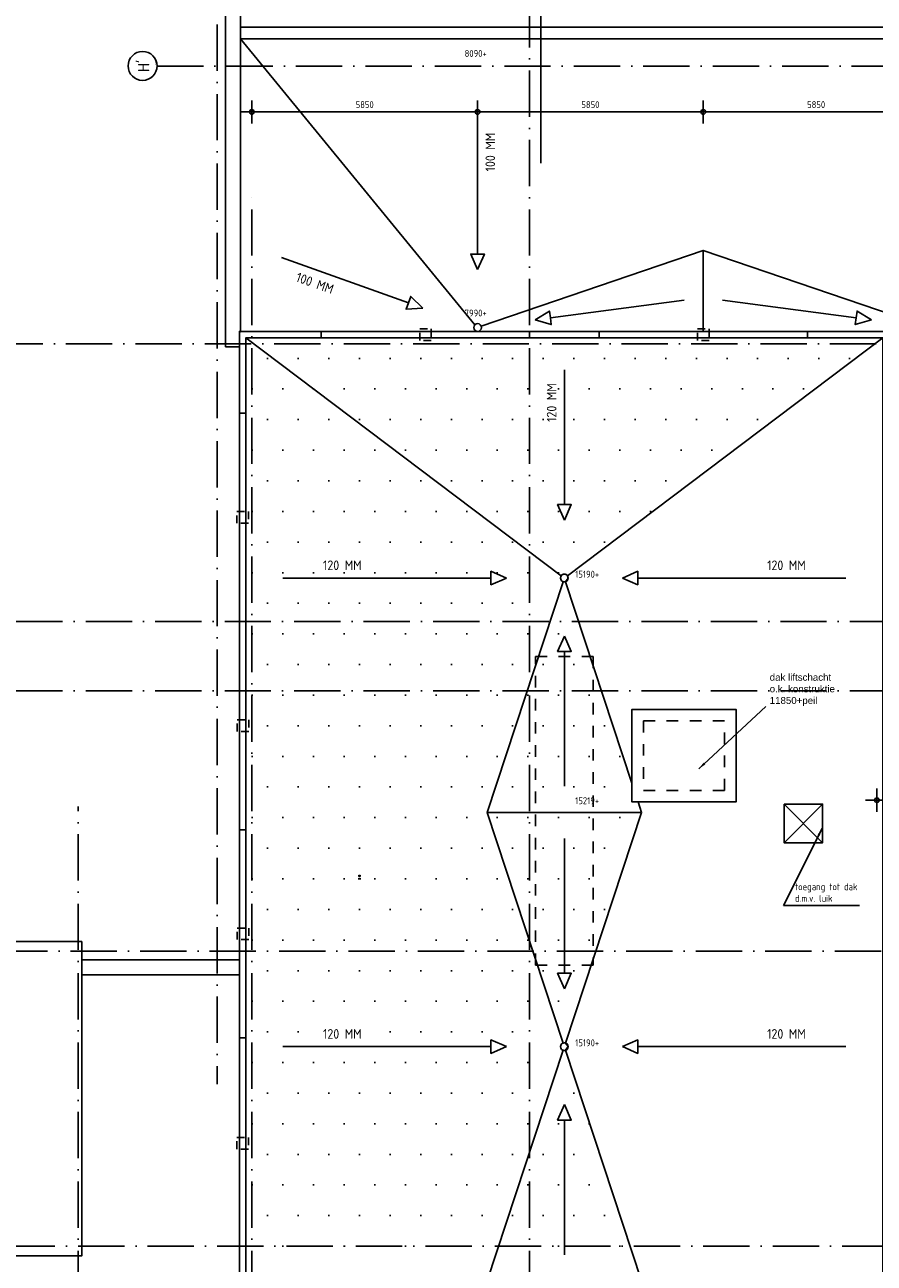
# Model space of a CAD drawing. Extents: x -9573 to 237800, y 0 to 168200.
# Tile 32 of 37: x 162776 to 184790, y 78140 to 110250. Entities that reach past the tile are written whole.
import ezdxf
from ezdxf.enums import TextEntityAlignment as Align

# ---------------------------------------------------------------- set-up
doc = ezdxf.new("R2010")
doc.units = 0
doc.header["$LTSCALE"] = 200
for name, pattern in [('2322121', [2000, 1000, 1000]), ('DASHDOT', [9, 6, -1.5, 0, -1.5]), ('DASHED', [3, 1.5, -1.5]), ('HIDDEN', [2, 1, -1])]:
    doc.linetypes.add(name, pattern=pattern)
doc.layers.get('0').update_dxf_attribs({"linetype": 'CONTINUOUS'})
doc.layers.get('DEFPOINTS').update_dxf_attribs({"linetype": 'CONTINUOUS'})
for name, color, linetype in [('AL$1----_ALGEMEEN', 7, 'CONTINUOUS'), ('AL$1----_MAATVOERING', 7, 'CONTINUOUS'), ('AL$1----_TEKST', 7, 'CONTINUOUS'), ('AL$2A---_KADER', 7, 'CONTINUOUS'), ('AL$7----_STRAMIEN', 1, 'DASHDOT'), ('AL27----_DAKEN', 7, 'CONTINUOUS'), ('AL27---_DAKAFSCHOT', 7, 'CONTINUOUS'), ('AL32----_BINNENKOZ', 7, 'CONTINUOUS'), ('ALN-----_BLOCKNAAM', 2, 'CONTINUOUS'), ('BL$4----', 7, 'CONTINUOUS'), ('RUIMTEOMTREK', 2, 'CONTINUOUS'), ('WL524---', 4, 'CONTINUOUS'), ('WL570---_RETOUR', 3, 'CONTINUOUS')]:
    doc.layers.add(name, color=color, linetype=linetype)
doc.styles.get("Standard").update_dxf_attribs({"font": 'ISOCP'})
doc.dimstyles.new('018STIP100UIT', dxfattribs={"dimscale": 100, "dimtxt": 1.8, "dimasz": 2, "dimexe": 2, "dimexo": 3, "dimgap": 1, "dimtad": 1, "dimdec": 4, "dimrnd": 1, "dimtxsty": 'STANDARD', "dimblk": 'MSTR3', "dimblk1": 'MSTR3', "dimblk2": 'MSTR3', "dimsah": 1, "dimcen": 3, "dimdle": 1.25, "dimse1": 1, "dimse2": 1, "dimclrd": 256, "dimclre": 1, "dimclrt": 7, "dimazin": 3, "dimtfac": 0.75, "dimtdec": 4, "dimtix": 1, "dimtmove": 0, "dimatfit": 3, "dimtvp": 1.5, "dimtolj": 1, "dimtzin": 0})
doc.dimstyles.new('025RADI100UIT', dxfattribs={"dimscale": 100, "dimtxt": 2.5, "dimasz": 2, "dimexe": 2, "dimexo": 3, "dimgap": 1, "dimtad": 1, "dimdec": 4, "dimrnd": 1, "dimtxsty": 'STANDARD', "dimcen": 3, "dimdle": 1.25, "dimse1": 1, "dimse2": 1, "dimclrd": 7, "dimclre": 1, "dimazin": 3, "dimtfac": 0.75, "dimtdec": 4, "dimtofl": 0, "dimtmove": 0, "dimatfit": 3, "dimtvp": 1.5, "dimtolj": 1, "dimtzin": 0})

# ---------------------------------------------------------------- blocks, each defined once
blk = doc.blocks.new('MSTR3')
at = {"color": 0, "linetype": 'CONTINUOUS'}
for p, q in [((-1, 0), (0, 0)), ((0, 1.5), (0, 0)), ((0, 0), (0, -1.5)), ((0, 0), (1.5, 0))]:
    blk.add_line(p, q, dxfattribs=at)
blk.add_circle((0, 0), 0.3, dxfattribs=at)
blk = doc.blocks.new('*D34')
at = {"linetype": 'BYBLOCK'}
blk.add_line((168860, 107990), (174310, 107990), dxfattribs=at)
at = {"layer": 'DEFPOINTS', "color": 0, "linetype": 'BYBLOCK'}
for p in [(174510, 107990), (174510, 102400), (168660, 101980)]:
    blk.add_point(p, dxfattribs=at)
at = {"linetype": 'BYBLOCK', "xscale": 200, "yscale": 200, "zscale": 200, "rotation": 180}
blk.add_blockref('MSTR3', (168660, 107990), dxfattribs=at)
at = {"linetype": 'BYBLOCK', "xscale": 200, "yscale": 200, "zscale": 200}
blk.add_blockref('MSTR3', (174510, 107990), dxfattribs=at)
at = {"color": 7, "linetype": 'BYBLOCK', "insert": (171585, 108180), "char_height": 180, "attachment_point": 5}
blk.add_mtext('\\A1;5850', dxfattribs=at)
blk = doc.blocks.new('*D35')
at = {"linetype": 'BYBLOCK'}
blk.add_line((174710, 107990), (180160, 107990), dxfattribs=at)
at = {"layer": 'DEFPOINTS', "color": 0, "linetype": 'BYBLOCK'}
for p in [(180360, 107990), (180360, 104400), (174510, 102400)]:
    blk.add_point(p, dxfattribs=at)
at = {"linetype": 'BYBLOCK', "xscale": 200, "yscale": 200, "zscale": 200, "rotation": 180}
blk.add_blockref('MSTR3', (174510, 107990), dxfattribs=at)
at = {"linetype": 'BYBLOCK', "xscale": 200, "yscale": 200, "zscale": 200}
blk.add_blockref('MSTR3', (180360, 107990), dxfattribs=at)
at = {"color": 7, "linetype": 'BYBLOCK', "insert": (177435, 108180), "char_height": 180, "attachment_point": 5}
blk.add_mtext('\\A1;5850', dxfattribs=at)
blk = doc.blocks.new('*D36')
at = {"linetype": 'BYBLOCK'}
blk.add_line((180560, 107990), (186010, 107990), dxfattribs=at)
at = {"layer": 'DEFPOINTS', "color": 0, "linetype": 'BYBLOCK'}
for p in [(186210, 107990), (180360, 104400), (186210, 102400)]:
    blk.add_point(p, dxfattribs=at)
at = {"linetype": 'BYBLOCK', "xscale": 200, "yscale": 200, "zscale": 200, "rotation": 180}
blk.add_blockref('MSTR3', (180360, 107990), dxfattribs=at)
at = {"linetype": 'BYBLOCK', "xscale": 200, "yscale": 200, "zscale": 200}
blk.add_blockref('MSTR3', (186210, 107990), dxfattribs=at)
at = {"color": 7, "linetype": 'BYBLOCK', "insert": (183285, 108180), "char_height": 180, "attachment_point": 5}
blk.add_mtext('\\A1;5850', dxfattribs=at)
blk = doc.blocks.new('*D38')
at = {"linetype": 'BYBLOCK'}
blk.add_line((185060, 90147), (190603, 90147), dxfattribs=at)
at = {"layer": 'DEFPOINTS', "color": 0, "linetype": 'BYBLOCK'}
for p in [(190803, 93880), (190803, 90147), (184860, 85780)]:
    blk.add_point(p, dxfattribs=at)
at = {"linetype": 'BYBLOCK', "xscale": 200, "yscale": 200, "zscale": 200, "rotation": 180}
blk.add_blockref('MSTR3', (184860, 90147), dxfattribs=at)
at = {"linetype": 'BYBLOCK', "xscale": 200, "yscale": 200, "zscale": 200}
blk.add_blockref('MSTR3', (190803, 90147), dxfattribs=at)
at = {"color": 7, "linetype": 'BYBLOCK', "insert": (187831, 90337), "char_height": 180, "attachment_point": 5}
blk.add_mtext('\\A1;5942', dxfattribs=at)
blk = doc.blocks.new('A$C1DAB58CE')
at = {"layer": 'AL27----_DAKEN', "color": 1}
for points in [[(48500, 2323), (48500, 5820)], [(48500, 1923), (48324, 2323), (48500, 2323)], [(48500, 1923), (48676, 2323), (48500, 2323)], [(46707, 1060), (43415, 2237)], [(47084, 926), (46648, 895), (46707, 1060)], [(47084, 926), (46767, 1226), (46707, 1060)], [(50387, 671), (53853, 1133)], [(58313, 671), (54847, 1133)], [(49990, 618), (50364, 846), (50387, 671)], [(49990, 618), (50410, 497), (50387, 671)], [(58710, 618), (58290, 497), (58313, 671)], [(58710, 618), (58336, 846), (58313, 671)]]:
    blk.add_lwpolyline(points, dxfattribs=at)
at = {"layer": 'AL27----_DAKEN', "color": 1, "linetype": 'HIDDEN'}
blk.add_lwpolyline([(54200, 82), (54200, 382), (54500, 382), (54500, 82)], close=True, dxfattribs=at)
at = {"layer": 'AL27----_DAKEN', "color": 4}
for points in [[(49850, 155), (49850, 310)], [(51650, 155), (51650, 310)], [(57050, 155), (57050, 310)]]:
    blk.add_lwpolyline(points, dxfattribs=at)
at = {"layer": 'AL27---_DAKAFSCHOT', "color": 1}
for points in [[(48432, 493), (42360, 7903)], [(48595, 452), (54350, 2420), (54350, 320)], [(54350, 420), (54350, 2420)], [(60105, 452), (54350, 2420), (54350, 320)], [(54350, 420), (54350, 2420)]]:
    blk.add_lwpolyline(points, dxfattribs=at)
at = {"layer": 'AL27---_DAKAFSCHOT'}
blk.add_circle((48500, 420), 100, dxfattribs=at)
at = {"layer": 'AL27----_DAKEN', "color": 1, "char_height": 250, "width": 1902.82}
for insert, attachment_point, rotation in [((48955, 5469), 9, 90), ((44797, 1519), 3, 340.3379)]:
    blk.add_mtext('100 MM', dxfattribs=dict(at, insert=insert, attachment_point=attachment_point, rotation=rotation))
blk = doc.blocks.new('1010')
at = {"layer": 'AL$7----_STRAMIEN', "color": 7, "linetype": 'CONTINUOUS'}
blk.add_circle((0, 750), 750, dxfattribs=at)
at = {"layer": 'ALN-----_BLOCKNAAM', "linetype": 'CONTINUOUS'}
blk.add_text('1010', height=100, dxfattribs=at).set_placement((0, 0))

msp = doc.modelspace()

# ---------------------------------------------------------------- hatches: boundary and pattern name
at = {"layer": 'BL$4----'}
h = msp.add_hatch(dxfattribs=at)
h.set_pattern_fill('DOTS', color=256, scale=500, style=0)
h.paths.add_polyline_path([(168505.29813, 102135.22757), (185014.94534, 102135.22757), (176760.29813, 95905.40396)])
h = msp.add_hatch(dxfattribs=at)
h.set_pattern_fill('DOTS', color=256, scale=500, style=0)
h.paths.add_polyline_path([(168709.98396, 101980.58036), (168660.29813, 101980.58036), (168660.29813, 94780.58036), (175860.29813, 94780.58036), (175860.29813, 96584.43305)])
h.paths.add_polyline_path([(174856.77862, 95905.40396), (174856.77862, 96081.46126), (175256.77862, 95905.40396), (174856.77862, 95729.34667)], flags=16)
h.paths.add_polyline_path([(176010.12174, 93870.40397), (176090.3581, 93870.40397), (176389.9958, 94780.58036), (168660.29813, 94780.58036), (168660.29813, 86230.58036), (175945.36717, 86230.58036), (174760.29813, 89830.22757), (176010.12174, 93626.67882)])
h.paths.add_polyline_path([(174760.29813, 89830.22757), (175797.4207, 92980.58036), (168660.29813, 92980.58036), (168660.29813, 86230.58036), (175860.29813, 86230.58036), (175860.29813, 86488.97757)], flags=16)
h.paths.add_polyline_path([(175860.29813, 85780.58036), (168660.29813, 85780.58036), (168660.29813, 78580.58036), (175056.71057, 78580.58036), (175860.29813, 81021.47757)])
h.paths.add_polyline_path([(174856.77862, 83755.40396), (174856.77862, 83931.46126), (175256.77862, 83755.40396), (174856.77862, 83579.34667)], flags=16)
h.paths.add_polyline_path([(174760.29813, 77680.22757), (175056.71057, 78580.58036), (168660.29813, 78580.58036), (168660.29813, 53342.37824), (175860.29813, 58776.02209), (175860.29813, 62188.97757), (174760.29813, 65530.22757), (175860.29813, 68871.47757), (175860.29813, 74338.97757)])
h.paths.add_polyline_path([(170442.70181, 96423.35438), (171517.70181, 96423.35438), (171517.70181, 96048.30516), (170442.70181, 96048.30516)], flags=24)
h.paths.add_polyline_path([(170442.70181, 84273.35438), (171517.70181, 84273.35438), (171517.70181, 83898.30516), (170442.70181, 83898.30516)], flags=24)
h = msp.add_hatch(dxfattribs=at)
h.set_pattern_fill('DOTS', color=256, scale=500, style=0)
h.paths.add_polyline_path([(176727.82621, 95806.77052), (174760.29813, 89830.22757), (176729.02737, 83850.21251), (176760.29813, 83855.22757), (176791.56889, 83850.21251), (178760.29813, 89830.22757), (178671.35117, 90100.40396), (178510.29813, 90100.40396), (178510.29813, 90589.60257), (176791.56889, 95810.24262), (176760.29813, 95805.22757)])
h = msp.add_hatch(dxfattribs=at)
h.set_pattern_fill('DOTS', color=256, scale=500, style=0)
h.paths.add_polyline_path([(175860.29813, 86230.58036), (175860.29813, 86488.97757), (174760.29813, 89830.22757), (175797.4207, 92980.58036), (168660.29813, 92980.58036), (168660.29813, 86230.58036)])
h = msp.add_hatch(dxfattribs=at)
h.set_pattern_fill('DOTS', color=256, scale=500, style=0)
edge = h.paths.add_edge_path()
edge.add_arc((176760.29813, 83755.22757), 100, 251.777519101, 288.222480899, ccw=False)
edge.add_line((176729.02737, 83660.24262), (174760.29813, 77680.22757))
edge.add_line((174760.29813, 77680.22757), (178760.29813, 77680.22757))
edge.add_line((178760.29813, 77680.22757), (176791.56889, 83660.24262))
edge = h.paths.add_edge_path()
edge.add_arc((176760.29813, 71605.22757), 100, 71.777519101, 108.222480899)
edge.add_line((176729.02737, 71700.21251), (174760.29813, 77680.22757))
edge.add_line((174760.29813, 77680.22757), (178760.29813, 77680.22757))
edge.add_line((178760.29813, 77680.22757), (176791.56889, 71700.21251))

# ---------------------------------------------------------------- linework, layer by layer
at = {"layer": 'AL$1----_ALGEMEEN', "color": 4, "linetype": 'DASHED'}
msp.add_lwpolyline([(177510.12174, 93870.40397), (177510.12174, 85870.40397), (176010.12174, 85870.40397), (176010.12174, 93870.40397)], close=True, dxfattribs=at)
at = {"layer": 'AL$2A---_KADER'}
for points in [[(185014.94534, 102135.05117), (176840.1175, 95965.46765), (176860.29813, 95905.22757), (176791.56889, 95810.24262), (178510.29813, 90589.60257), (178510.29813, 92500.40396), (181210.29813, 92500.40396), (181210.29813, 90100.40396), (178671.35117, 90100.40396), (178760.29813, 89830.22757), (176791.56889, 83850.21251), (176860.29813, 83755.22757), (176791.56889, 83660.24262), (178760.29813, 77680.22757), (176791.56889, 71700.21251), (176860.29813, 71605.22757), (176791.56889, 71510.24262), (178760.29813, 65530.22757), (176791.56889, 59550.21251), (176860.29813, 59455.22757), (176840.1175, 59394.98749), (185014.94534, 53225.58036), (185014.94534, 102135.22757)], [(176727.82621, 95806.77052), (174760.29813, 89830.22757), (176729.02737, 83850.21251), (176760.29813, 83855.22757), (176791.56889, 83850.21251), (178760.29813, 89830.22757), (178671.35117, 90100.40396), (178510.29813, 90100.40396), (178510.29813, 90589.60257), (176791.56889, 95810.24262), (176760.29813, 95805.22757)]]:
    msp.add_lwpolyline(points, close=True, dxfattribs=at)
at = {"layer": 'AL$7----_STRAMIEN'}
msp.add_line((166203.84391, 109180.58035), (194647.08478, 109180.58035), dxfattribs=at)
at = {"layer": 'AL$7----_STRAMIEN', "color": 1}
msp.add_line((168660.29813, 48460.58036), (168660.29813, 105880.58036), dxfattribs=at)
for points in [[(167760.29813, 124655.58029), (167760.29813, 82780.58036)], [(175860.29813, 48460.58036), (175860.29813, 124517.90623)], [(-5367.20421, 101980.58036), (233965.12151, 101980.58036)], [(233960.29813, 94780.58036), (-5367.20421, 94780.58036)], [(233960.29813, 92980.58036), (-5367.20421, 92980.58036)], [(233568.74068, 86230.58036), (-2089.62728, 86230.58036)], [(188760.29813, 78580.58036), (138360.29813, 78580.58036), (113714.55487, 78580.58036)]]:
    msp.add_lwpolyline(points, dxfattribs=at)
at = {"layer": 'AL$7----_STRAMIEN'}
msp.add_lwpolyline([(164160.29813, 48460.58036), (164160.29813, 89983.97062)], dxfattribs=at)
at = {"layer": 'AL27----_DAKEN', "color": 1}
for points in [[(134770.29806, 102290.58033), (134750.29813, 102290.58033), (134750.29813, 119990.58036), (168370.29813, 119990.58036), (168370.29813, 102290.58033), (168350.29806, 102290.58033)], [(134770.29806, 101900.58033), (135140.29813, 101900.58033), (135140.29813, 119600.58036), (167980.29813, 119600.58036), (167980.29813, 101900.58033), (168350.29806, 101900.58033)], [(168370.29813, 110184.04654), (192350.29813, 110184.04654), (192350.29813, 109884.04654), (168370.29813, 109884.04654), (168370.29813, 110184.04654)]]:
    msp.add_lwpolyline(points, dxfattribs=at)
at = {"layer": 'AL27----_DAKEN', "color": 3}
for points in [[(168340.29813, 53060.58036), (185179.94534, 53060.58036), (185179.94534, 102300.22757), (168340.29813, 102300.22757)], [(168505.29813, 53225.58036), (185014.94534, 53225.58036), (185014.94534, 102135.22757), (168505.29813, 102135.22757)]]:
    msp.add_lwpolyline(points, close=True, dxfattribs=at)
at = {"layer": 'AL27----_DAKEN', "color": 4}
for points in [[(170460.47452, 102135.22757), (170460.47452, 102290.40396)], [(175860.47452, 102135.22757), (175860.47452, 102290.40396)], [(177660.47452, 102135.22757), (177660.47452, 102290.40396)], [(183060.47452, 102135.22757), (183060.47452, 102290.40396)], [(168350.12174, 101980.40396), (168505.29813, 101980.40396)], [(168350.29813, 100180.40396), (168505.29813, 100180.40396)], [(168350.29813, 94780.40396), (168505.29813, 94780.40396)], [(168350.29813, 89380.40396), (168505.29813, 89380.40396)], [(168350.29813, 83980.40396), (168505.29813, 83980.40396)], [(168350.29813, 78580.40396), (168505.29813, 78580.40396)]]:
    msp.add_lwpolyline(points, dxfattribs=at)
at = {"layer": 'AL27----_DAKEN', "color": 1, "linetype": 'HIDDEN'}
for points in [[(173010.47452, 102062.81576), (173010.47452, 102362.81576), (173310.47452, 102362.81576), (173310.47452, 102062.81576)], [(180210.47452, 102062.81577), (180210.47452, 102362.81577), (180510.47452, 102362.81577), (180510.47452, 102062.81577)], [(168572.79813, 97330.40396), (168272.79813, 97330.40396), (168272.79813, 97630.40396), (168572.79813, 97630.40396)], [(168582.79813, 91930.40396), (168282.79813, 91930.40396), (168282.79813, 92230.40396), (168582.79813, 92230.40396)], [(168582.79813, 86530.40396), (168282.79813, 86530.40396), (168282.79813, 86830.40396), (168582.79813, 86830.40396)], [(168573.62511, 81101.77052), (168273.62511, 81101.77052), (168273.62511, 81401.77052), (168573.62511, 81401.77052)]]:
    msp.add_lwpolyline(points, close=True, dxfattribs=at)
at = {"layer": 'AL27----_DAKEN'}
for points in [[(176760.29813, 97808.92347), (176760.29813, 101305.46167)], [(176760.29813, 97408.92347), (176584.24083, 97808.92347), (176760.29813, 97808.92347)], [(176760.29813, 97408.92347), (176936.35542, 97808.92347), (176760.29813, 97808.92347)], [(175256.77862, 95905.40396), (174856.77862, 96081.46126), (174856.77862, 95905.40396)], [(178263.81764, 95905.40396), (178663.81764, 96081.46126), (178663.81764, 95905.40396)], [(174856.77862, 95905.40396), (169465.99072, 95905.40396)], [(175256.77862, 95905.40396), (174856.77862, 95729.34667), (174856.77862, 95905.40396)], [(178263.81764, 95905.40396), (178663.81764, 95729.34667), (178663.81764, 95905.40396)], [(178663.81764, 95905.40396), (184054.60554, 95905.40396)], [(176760.29813, 94401.88445), (176584.24083, 94001.88445), (176760.29813, 94001.88445)], [(176760.29813, 94401.88445), (176936.35542, 94001.88445), (176760.29813, 94001.88445)], [(176760.29813, 94001.88445), (176760.29813, 90505.34625)], [(182452.67922, 89043.4316), (183452.67922, 90043.4316)], [(182452.67922, 90043.4316), (183452.67922, 89043.4316)], [(176760.29813, 85658.92347), (176760.29813, 89155.46167)], [(176760.29813, 85258.92347), (176584.24083, 85658.92347), (176760.29813, 85658.92347)], [(176760.29813, 85258.92347), (176936.35542, 85658.92347), (176760.29813, 85658.92347)], [(175256.77862, 83755.40396), (174856.77862, 83931.46126), (174856.77862, 83755.40396)], [(178263.81764, 83755.40396), (178663.81764, 83931.46126), (178663.81764, 83755.40396)], [(174856.77862, 83755.40396), (169465.99072, 83755.40396)], [(175256.77862, 83755.40396), (174856.77862, 83579.34667), (174856.77862, 83755.40396)], [(178263.81764, 83755.40396), (178663.81764, 83579.34667), (178663.81764, 83755.40396)], [(178663.81764, 83755.40396), (184054.60554, 83755.40396)], [(176760.29813, 82251.88445), (176584.24083, 81851.88445), (176760.29813, 81851.88445)], [(176760.29813, 82251.88445), (176936.35542, 81851.88445), (176760.29813, 81851.88445)], [(176760.29813, 81851.88445), (176760.29813, 78355.34625)]]:
    msp.add_lwpolyline(points, dxfattribs=at)
for points in [[(178510.29813, 90100.40396), (181210.29813, 90100.40396), (181210.29813, 92500.40396), (178510.29813, 92500.40396)], [(182452.67922, 90043.4316), (182452.67922, 89043.4316), (183452.67922, 89043.4316), (183452.67922, 90043.4316)]]:
    msp.add_lwpolyline(points, close=True, dxfattribs=at)
at = {"layer": 'AL27----_DAKEN', "color": 1, "linetype": 'DASHED'}
msp.add_lwpolyline([(178810.29813, 90400.40396), (180910.29813, 90400.40396), (180910.29813, 92200.40396), (178810.29813, 92200.40396)], close=True, dxfattribs=at)
at = {"layer": 'AL27----_DAKEN', "color": 1}
for points in [[(138870.29813, 86480.40396), (138870.29813, 78330.40396), (164250.29813, 78330.40396), (164250.29813, 86480.40396)], [(164250.29813, 86010.40396), (164250.29813, 85620.40396), (168340.29813, 85620.40396), (168340.29813, 86010.58281)]]:
    msp.add_lwpolyline(points, close=True, dxfattribs=at)
at = {"layer": 'AL27---_DAKAFSCHOT'}
for points in [[(176729.02737, 83660.24262, -0.3238467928), (176660.29813, 83755.22757, -0.3238467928), (176729.02737, 83850.21251), (174760.29813, 89830.22757), (176729.02737, 95810.24262, -0.3238467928), (176660.29813, 95905.22757, -0.163043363), (176680.47752, 95965.46601), (168505.29813, 102135.05117), (168505.29813, 53225.40396), (176680.47752, 59394.98913, -0.163043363), (176660.29813, 59455.22757, -0.3238467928), (176729.02737, 59550.21251), (174760.29813, 65530.22757), (176729.02737, 71510.24262, -0.3238467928), (176660.29813, 71605.22757, -0.3238467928), (176729.02737, 71700.21251), (174760.29813, 77680.22757)], [(185014.94534, 102135.05117), (168505.29813, 102135.05117), (176680.47752, 95965.46601, -0.4981300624), (176840.1175, 95965.46765)], [(176791.56889, 83850.21251, 0.1603752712), (176729.02737, 83850.21251), (174760.29813, 89830.22757), (178760.29813, 89830.22757)], [(176791.56889, 83660.24262, -0.1603752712), (176729.02737, 83660.24262), (174760.29813, 77680.22757), (178760.29813, 77680.22757)]]:
    msp.add_lwpolyline(points, format="xyb", close=True, dxfattribs=at)
at = {"layer": 'AL27---_DAKAFSCHOT', "color": 3}
for centre in [(176760.29813, 95905.22757), (176760.29813, 83755.22757)]:
    msp.add_circle(centre, 100, dxfattribs=at)
at = {"layer": 'RUIMTEOMTREK'}
msp.add_lwpolyline([(134779.94534, 85620.40396), (134779.94534, 54580.40396), (168340.29813, 54580.40396), (168340.29813, 85620.40396), (164250.29813, 85620.40396), (164250.29813, 78330.40396), (138870.29813, 78330.40396), (138870.29813, 85620.40396)], close=True, dxfattribs=at)
at = {"layer": 'WL524---', "color": 6, "linetype": '2322121'}
msp.add_line((176149.88934, 111117.33985), (176149.88934, 106660.72882), dxfattribs=at)
at = {"layer": 'WL570---_RETOUR', "color": 1}
for p, q in [((171413.98744, 88109.08928), (171482.93737, 88109.08928)), ((171415.85692, 88181.07806), (171481.28908, 88181.07806)), ((171446.51925, 88212.12964), (171446.51925, 88150.47188))]:
    msp.add_line(p, q, dxfattribs=at)

# ---------------------------------------------------------------- block references
at = {"layer": 'AL$7----_STRAMIEN'}
ref = msp.add_blockref('1010', (166203.84391, 109182.11416), dxfattribs=dict(at, xscale=0.5, yscale=0.5, zscale=0.5, rotation=90))
ref.add_attrib('STR-NAAM', "H'", dxfattribs={"color": 3, "linetype": 'CONTINUOUS', "height": 300, "rotation": 90}).set_placement((165828.84391, 109182.11416), align=Align.MIDDLE)
at = {"layer": 'AL32----_BINNENKOZ'}
msp.add_blockref('A$C1DAB58CE', (126010.29835, 101980.58025), dxfattribs=at)

# ---------------------------------------------------------------- texts
at = {"layer": 'AL$1----_MAATVOERING', "color": 7, "char_height": 180, "attachment_point": 4}
for s, insert in [('\\A1;\\fArial|b0|i0|c0|p34;dak liftschacht\\Po.k. konstruktie\\P11850+peil', (182081.50977, 93005.1378)), ('toegang tot dak\\Pd.m.v. luik', (182735.83476, 87751.43701))]:
    msp.add_mtext(s, dxfattribs=dict(at, insert=insert))
at = {"layer": 'AL$1----_TEKST', "color": 4}
for s, p in [('15190+', (177041.16945, 95914.3549)), ('15219+', (177041.16945, 90041.81562)), ('15190+', (177041.16945, 83764.3549))]:
    msp.add_text(s, height=180, dxfattribs=at).set_placement(p)
at = {"layer": 'AL$1----_TEKST', "color": 4, "char_height": 180, "width": 578.42, "attachment_point": 1}
for s, insert in [('8090+', (174175.00144, 109596.25886)), ('7990+', (174175.00144, 102866.02186))]:
    msp.add_mtext(s, dxfattribs=dict(at, insert=insert))
at = {"layer": 'AL27----_DAKEN', "insert": (176304.84771, 100954.87773), "char_height": 250, "width": 1902.82, "attachment_point": 3, "rotation": 90}
msp.add_mtext('120 MM', dxfattribs=at)
at = {"layer": 'AL27----_DAKEN', "char_height": 250, "width": 1902.82}
for insert, attachment_point in [((170505.20181, 96360.85438), 1), ((183015.39445, 96360.85438), 3), ((170505.20181, 84210.85438), 1), ((183015.39445, 84210.85438), 3)]:
    msp.add_mtext('120 MM', dxfattribs=dict(at, insert=insert, attachment_point=attachment_point))

# ---------------------------------------------------------------- dimensions: what is measured, and where the dimension line sits
at = {"layer": 'AL$1----_MAATVOERING', "color": 1}
for base, p1, p2, picture, middle in [((174510.29813, 107990.06873), (168660.29813, 101980.40396), (174510.29813, 102400.22757), '*D34', (171585.29813, 108180.06873)), ((180360.29813, 107990.06873), (174510.29813, 102400.22757), (180360.29813, 104400.22757), '*D35', (177435.29813, 108180.06873)), ((186210.29813, 107990.06873), (180360.29813, 104400.22757), (186210.29813, 102400.22757), '*D36', (183285.29813, 108180.06873)), ((190802.53354, 90146.96913), (184860.29813, 85780.40396), (190802.53354, 93880.40396), '*D38', (187831.41583, 90337.03035))]:
    dim = msp.add_linear_dim(base=base, p1=p1, p2=p2, dimstyle='018STIP100UIT', dxfattribs=at)
    dim.commit()
    dim.dimension.update_dxf_attribs({"geometry": picture, "text_midpoint": middle})

# ---------------------------------------------------------------- leaders
at = {"layer": 'AL$1----_MAATVOERING', "color": 7}
msp.add_leader([(180244.66586, 90959.85436), (181981.50977, 92574.27876)], dimstyle='025RADI100UIT', dxfattribs=at)
at = {"layer": 'AL$1----_MAATVOERING', "color": 7, "annotation_type": 0, "has_hookline": 1, "hookline_direction": 0, "text_width": 1674}
msp.add_leader([(183439.75497, 89415.58643), (182435.83476, 87411.43701), (182635.83476, 87411.43701)], dimstyle='025RADI100UIT', dxfattribs=at)

doc.saveas('drawing.dxf')
